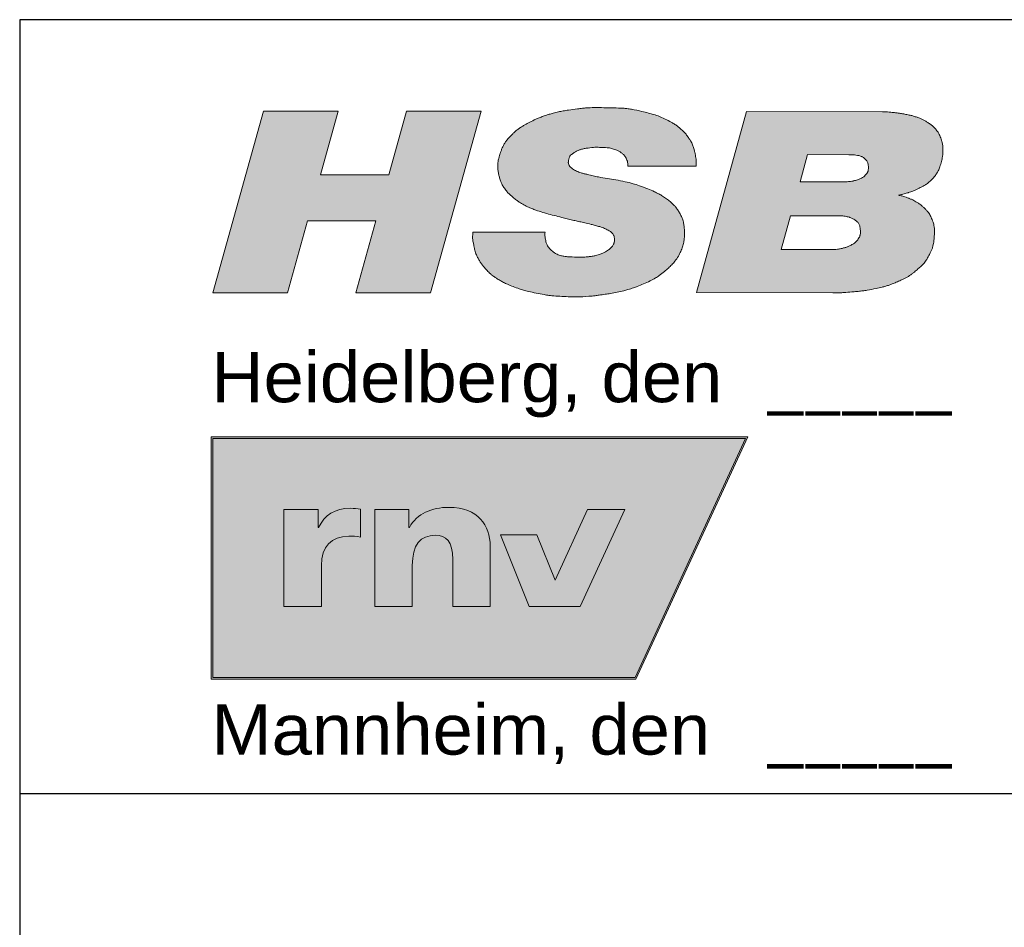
# Model space of a CAD drawing. Header units: metres. Extents: x 0 to 0.185, y 0 to 0.06.
# Tile 2 of 62: x 0 to 0.033, y 0.03 to 0.06. Entities that reach past the tile are written whole.
import ezdxf

# ---------------------------------------------------------------- set-up
doc = ezdxf.new("R2010")
doc.units = ezdxf.units.M
doc.header["$MEASUREMENT"] = 0
doc.layers.add('RAM_Logo_HSB', color=7, linetype='Continuous', lineweight=0, true_color=0x009fd6)
doc.layers.add('RAM_Logo_RNV', color=7, linetype='Continuous', lineweight=0)
doc.layers.add('RAM_Stempel_HSB_DIN_A3', color=7, linetype='Continuous', lineweight=25)
doc.styles.add('RNV_250_0 63', font='arial.ttf', dxfattribs={"height": 0.63})
doc.styles.add('Style-Arial Narrow', font='txt')

# ---------------------------------------------------------------- blocks, each defined once
blk = doc.blocks.new('RNV_Logo')
at = {"layer": 'RAM_Logo_RNV', "true_color": 0xa5a5a5}
h = blk.add_hatch(color=253, dxfattribs=at)
h.dxf.hatch_style = 1
h.paths.add_polyline_path([(0.035445, 0.016), (0, 0.016), (0, 0), (0.028061, 0)])
h.paths.add_polyline_path([(0.000098, 0.015902), (0.035291, 0.015902), (0.027998, 0.000098), (0.000098, 0.000098)], flags=16)
h.paths.add_polyline_path([(0.019104, 0.009542), (0.021519, 0.009542), (0.022719, 0.006542), (0.024847, 0.0112), (0.027332, 0.0112), (0.024368, 0.0048), (0.021, 0.0048)], flags=0)
at = {"layer": 'RAM_Logo_RNV', "true_color": 0xfefefe}
h = blk.add_hatch(color=7, dxfattribs=at)
h.dxf.hatch_style = 1
h.paths.add_polyline_path([(0.035291, 0.015902), (0.000098, 0.015902), (0.000098, 0.000098), (0.027998, 0.000098)])
h.paths.add_polyline_path([(0.019104, 0.009542), (0.021519, 0.009542), (0.022719, 0.006542), (0.024847, 0.0112), (0.027332, 0.0112), (0.024368, 0.0048), (0.021, 0.0048)], flags=16)
at = {"layer": 'RAM_Logo_RNV', "true_color": 0x021d4d}
h = blk.add_hatch(color=158, dxfattribs=at)
h.dxf.hatch_style = 2
edge = h.paths.add_edge_path()
edge.add_spline(control_points=[(0.009847, 0.011238), (0.009646, 0.011264), (0.009424, 0.011284), (0.00921, 0.011284), (0.00814, 0.011284), (0.007505, 0.010832), (0.00708, 0.010021), (0.00708, 0.010021), (0.007052, 0.010021), (0.007052, 0.010021), (0.007052, 0.010021), (0.007052, 0.011201), (0.007052, 0.011201), (0.007052, 0.011201), (0.004802, 0.011201), (0.004802, 0.011201), (0.004802, 0.011201), (0.004802, 0.0048), (0.004802, 0.0048), (0.004802, 0.0048), (0.007271, 0.0048), (0.007271, 0.0048), (0.007271, 0.0048), (0.007271, 0.007503), (0.007271, 0.007503), (0.007271, 0.008755), (0.007934, 0.009441), (0.009087, 0.009441), (0.009348, 0.009441), (0.009598, 0.009441), (0.009847, 0.009386), (0.009847, 0.009386), (0.009847, 0.011238), (0.009847, 0.011238)], knot_values=[0, 0, 0, 0, 1, 1, 1, 2, 2, 2, 3, 3, 3, 4, 4, 4, 5, 5, 5, 6, 6, 6, 7, 7, 7, 8, 8, 8, 9, 9, 9, 10, 10, 10, 11, 11, 11, 11], degree=3, periodic=0)
h = blk.add_hatch(color=158, dxfattribs=at)
h.dxf.hatch_style = 2
edge = h.paths.add_edge_path()
edge.add_spline(control_points=[(0.010812, 0.0112), (0.010812, 0.0112), (0.013061, 0.0112), (0.013061, 0.0112), (0.013061, 0.0112), (0.013061, 0.010021), (0.013061, 0.010021), (0.013061, 0.010021), (0.013089, 0.010021), (0.013089, 0.010021), (0.013583, 0.010942), (0.014571, 0.011348), (0.015696, 0.011348), (0.017644, 0.011348), (0.018426, 0.010119), (0.018426, 0.008792), (0.018426, 0.008792), (0.018426, 0.0048), (0.018426, 0.0048), (0.018426, 0.0048), (0.015957, 0.0048), (0.015957, 0.0048), (0.015957, 0.0048), (0.015957, 0.007896), (0.015957, 0.007896), (0.015957, 0.0091), (0.01549, 0.009505), (0.014818, 0.009505), (0.013803, 0.009505), (0.013281, 0.008878), (0.013281, 0.007502), (0.013281, 0.007502), (0.013281, 0.0048), (0.013281, 0.0048), (0.013281, 0.0048), (0.010812, 0.0048), (0.010812, 0.0048), (0.010812, 0.0048), (0.010812, 0.0112), (0.010812, 0.0112)], knot_values=[0, 0, 0, 0, 1, 1, 1, 2, 2, 2, 3, 3, 3, 4, 4, 4, 5, 5, 5, 6, 6, 6, 7, 7, 7, 8, 8, 8, 9, 9, 9, 10, 10, 10, 11, 11, 11, 12, 12, 12, 13, 13, 13, 13], degree=3, periodic=0)
at = {"layer": 'RAM_Logo_RNV', "true_color": 0xd27e25}
h = blk.add_hatch(color=32, dxfattribs=at)
h.dxf.hatch_style = 2
h.paths.add_polyline_path([(0.027332, 0.0112), (0.024368, 0.0048), (0.021, 0.0048), (0.019104, 0.009542), (0.021519, 0.009542), (0.022719, 0.006542), (0.024847, 0.0112)])
at = {"layer": 'RAM_Logo_RNV', "color": 253, "true_color": 0xa5a5a5}
blk.add_lwpolyline([(0, 0.016), (0, 0), (0.028061, 0), (0.035445, 0.016), (0, 0.016)], dxfattribs=at)
blk.add_lwpolyline([(0.000098, 0.015902), (0.000098, 0.000098), (0.027998, 0.000098), (0.035291, 0.015902)], close=True, dxfattribs=at)
at = {"layer": 'RAM_Logo_RNV', "color": 32, "lineweight": 0, "true_color": 0xd27e25}
blk.add_lwpolyline([(0.027332, 0.0112), (0.024368, 0.0048), (0.021, 0.0048), (0.019104, 0.009542), (0.021519, 0.009542), (0.022719, 0.006542), (0.024847, 0.0112), (0.027332, 0.0112)], dxfattribs=at)
at = {"layer": 'RAM_Logo_RNV', "color": 158, "lineweight": 0, "true_color": 0x021d4d}
for points, knots in [([(0.009847, 0.011238), (0.009646, 0.011264), (0.009424, 0.011284), (0.00921, 0.011284), (0.00814, 0.011284), (0.007505, 0.010832), (0.00708, 0.010021), (0.00708, 0.010021), (0.007052, 0.010021), (0.007052, 0.010021), (0.007052, 0.010021), (0.007052, 0.011201), (0.007052, 0.011201), (0.007052, 0.011201), (0.004802, 0.011201), (0.004802, 0.011201), (0.004802, 0.011201), (0.004802, 0.0048), (0.004802, 0.0048), (0.004802, 0.0048), (0.007271, 0.0048), (0.007271, 0.0048), (0.007271, 0.0048), (0.007271, 0.007503), (0.007271, 0.007503), (0.007271, 0.008755), (0.007934, 0.009441), (0.009087, 0.009441), (0.009348, 0.009441), (0.009598, 0.009441), (0.009847, 0.009386), (0.009847, 0.009386), (0.009847, 0.011238), (0.009847, 0.011238)], [0, 0, 0, 0, 1, 1, 1, 2, 2, 2, 3, 3, 3, 4, 4, 4, 5, 5, 5, 6, 6, 6, 7, 7, 7, 8, 8, 8, 9, 9, 9, 10, 10, 10, 11, 11, 11, 11]), ([(0.010812, 0.0112), (0.010812, 0.0112), (0.013061, 0.0112), (0.013061, 0.0112), (0.013061, 0.0112), (0.013061, 0.010021), (0.013061, 0.010021), (0.013061, 0.010021), (0.013089, 0.010021), (0.013089, 0.010021), (0.013583, 0.010942), (0.014571, 0.011348), (0.015696, 0.011348), (0.017644, 0.011348), (0.018426, 0.010119), (0.018426, 0.008792), (0.018426, 0.008792), (0.018426, 0.0048), (0.018426, 0.0048), (0.018426, 0.0048), (0.015957, 0.0048), (0.015957, 0.0048), (0.015957, 0.0048), (0.015957, 0.007896), (0.015957, 0.007896), (0.015957, 0.0091), (0.01549, 0.009505), (0.014818, 0.009505), (0.013803, 0.009505), (0.013281, 0.008878), (0.013281, 0.007502), (0.013281, 0.007502), (0.013281, 0.0048), (0.013281, 0.0048), (0.013281, 0.0048), (0.010812, 0.0048), (0.010812, 0.0048), (0.010812, 0.0048), (0.010812, 0.0112), (0.010812, 0.0112)], [0, 0, 0, 0, 1, 1, 1, 2, 2, 2, 3, 3, 3, 4, 4, 4, 5, 5, 5, 6, 6, 6, 7, 7, 7, 8, 8, 8, 9, 9, 9, 10, 10, 10, 11, 11, 11, 12, 12, 12, 13, 13, 13, 13])]:
    blk.add_open_spline(points, degree=3, knots=knots, dxfattribs=at)
blk = doc.blocks.new('hsb_logo')
at = {"layer": 'RAM_Logo_HSB'}
h = blk.add_hatch(color=256, dxfattribs=at)
h.dxf.hatch_style = 1
h.paths.add_polyline_path([(0.020779, 0.00261, 0.019837), (0.020768, 0.002842, 0.012088), (0.020749, 0.003022, 0.022825), (0.020731, 0.003116, 0.029379), (0.020701, 0.003219, 0.020083), (0.020642, 0.003365, 0.022842), (0.020563, 0.003522, 0.023209), (0.020471, 0.003668, 0.021866), (0.020372, 0.003798, 0.024117), (0.020272, 0.003907, 0.02107), (0.020144, 0.004023, 0.018466), (0.019989, 0.004143, 0.014782), (0.01981, 0.004263, 0.017185), (0.01965, 0.004356, 0.016042), (0.019453, 0.004454, 0.011112), (0.019161, 0.00458, 0.011905), (0.018795, 0.004718, 0.015597), (0.018511, 0.004808, 0.012209), (0.018164, 0.004897, 0.010583), (0.01776, 0.00498, 0.011038), (0.017376, 0.005043, -0.021348), (0.016992, 0.005105, -0.003663), (0.01676, 0.005155, -0.003359), (0.016509, 0.005213, -0.005332), (0.016364, 0.005249, -0.007066), (0.016171, 0.005302, -0.022144), (0.015938, 0.005408, -0.035121), (0.015841, 0.005467, -0.049124), (0.015732, 0.005566, -0.186092), (0.015661, 0.005734, -0.104029), (0.015706, 0.005974, -0.095839), (0.015799, 0.006094, -0.04356), (0.015912, 0.006177, -0.02837), (0.016097, 0.006276, -0.031778), (0.016283, 0.006334, -0.019361), (0.016447, 0.006367, -0.019147), (0.016777, 0.006407, -0.031692), (0.016979, 0.006411, -0.000034), (0.017077, 0.006406, 0.000035), (0.017173, 0.006402, 0.000078), (0.017301, 0.006396, -0.000174), (0.017469, 0.006389, -0.034553), (0.017749, 0.0063, -0.024877), (0.017946, 0.006203, -0.069824), (0.018144, 0.006041, -0.038578), (0.018264, 0.005802, -0.072227), (0.018278, 0.005577), (0.021289, 0.005577, 0.023199), (0.021299, 0.005778, 0.041836), (0.021289, 0.005889, 0.003577), (0.021248, 0.006125, 0.024687), (0.021225, 0.006223, 0.019471), (0.021173, 0.006406, 0.022105), (0.021117, 0.006558, 0.040522), (0.021061, 0.006665, 0.005324), (0.020975, 0.006799, 0.006378), (0.020874, 0.006948, 0.012992), (0.020821, 0.007019, 0.032885), (0.020771, 0.007075, 0.013304), (0.020634, 0.007203, 0.013003), (0.020512, 0.007305, 0.013561), (0.020391, 0.007396, 0.024403), (0.02025, 0.007487, 0.014626), (0.020003, 0.007619, 0.018177), (0.019679, 0.007766, 0.022907), (0.019413, 0.007861, 0.01017), (0.019197, 0.007922, 0.007542), (0.018904, 0.007995, 0.010094), (0.018451, 0.00809, 0.021706), (0.018238, 0.00812, 0.012685), (0.018081, 0.008132, 0.004797), (0.017667, 0.008148, 0.007415), (0.016794, 0.008161, 0.019319), (0.01646, 0.008148, 0.00583), (0.016281, 0.008132, 0.004826), (0.016065, 0.008108, 0.006406), (0.015666, 0.008055, 0.010783), (0.01543, 0.008015, 0.009819), (0.015222, 0.007971, 0.008677), (0.014988, 0.007913, 0.0058), (0.014818, 0.007865, 0.005945), (0.014653, 0.007814, 0.011922), (0.014458, 0.007747, 0.013833), (0.014294, 0.00768, 0.012674), (0.014157, 0.007616, 0.006789), (0.013907, 0.007487, 0.007722), (0.013694, 0.007369, 0.012102), (0.013561, 0.007288, 0.020585), (0.013439, 0.007203, 0.017116), (0.013301, 0.00709, 0.021227), (0.013159, 0.006954, 0.027313), (0.012968, 0.006744, 0.039526), (0.012835, 0.006551, 0.042067), (0.012711, 0.006288, 0.030616), (0.012648, 0.006118, 0.013033), (0.012596, 0.005925, 0.023017), (0.012567, 0.005775, 0.044297), (0.012549, 0.005575, 0.038667), (0.012562, 0.005386, 0.013509), (0.012589, 0.005241, 0.017021), (0.012623, 0.005099, 0.014904), (0.012673, 0.00494, 0.032705), (0.012734, 0.004795, 0.029554), (0.012821, 0.004645, 0.024006), (0.012936, 0.004487, 0.042149), (0.013093, 0.004322, 0.029183), (0.013244, 0.004185, 0.013409), (0.013371, 0.004084, 0.022523), (0.013478, 0.004009, 0.030158), (0.013756, 0.003843, 0.021981), (0.013966, 0.003745, 0.008042), (0.014141, 0.003676, 0.008472), (0.01431, 0.003616, 0.004886), (0.014607, 0.003518, 0.014545), (0.014708, 0.00349, 0.001336), (0.015038, 0.003407, -0.000568), (0.015368, 0.003324, -0.000186), (0.015607, 0.003264, 0.001454), (0.015845, 0.003204, 0.012287), (0.016057, 0.003157, -0.004005), (0.016269, 0.003109, -0.00161), (0.016383, 0.003082, -0.000651), (0.016666, 0.003015, -0.005231), (0.01685, 0.002968, -0.00627), (0.017098, 0.002899, -0.025588), (0.01737, 0.002783, -0.033215), (0.017548, 0.002667, -0.114831), (0.01766, 0.002537, -0.113692), (0.017699, 0.002271, -0.036107), (0.017664, 0.002167, -0.037058), (0.017623, 0.00209, -0.039014), (0.017547, 0.001989, -0.03379), (0.017391, 0.001867, -0.031968), (0.017218, 0.001763, -0.038079), (0.017062, 0.001698, -0.019232), (0.016876, 0.001644, -0.021799), (0.016708, 0.00161, -0.010864), (0.016499, 0.001582, -0.020081), (0.01621, 0.00157, -0.010411), (0.015835, 0.001578, -0.00641), (0.015605, 0.001591, -0.03088), (0.01547, 0.001609, -0.022169), (0.015264, 0.00166, -0.068181), (0.015081, 0.001741, -0.034767), (0.014923, 0.001865, -0.047851), (0.01478, 0.002021, -0.070421), (0.014684, 0.002214, -0.021671), (0.014633, 0.002503, -0.027549), (0.014638, 0.002673), (0.011462, 0.002673, 0.034428), (0.011446, 0.002436, 0.050128), (0.011462, 0.002273, 0.000081), (0.011496, 0.00211, 0.004127), (0.011516, 0.002016, 0.029657), (0.011568, 0.001803, 0.043793), (0.011612, 0.001674, 0.016792), (0.011684, 0.001523, 0.018538), (0.011762, 0.001385, 0.030434), (0.011897, 0.001191, 0.020735), (0.012052, 0.001014, 0.014463), (0.012194, 0.000872, 0.028499), (0.012335, 0.000753, 0.01487), (0.012493, 0.000642, 0.013446), (0.012652, 0.000543, 0.014105), (0.012808, 0.000458, 0.015104), (0.012978, 0.000377, 0.010419), (0.01323, 0.000274, 0.00957), (0.0135, 0.000175, 0.01424), (0.013685, 0.000117, 0.011419), (0.013901, 0.000062, 0.007147), (0.014249, -0.000014, 0.006148), (0.01459, -0.000079, 0.009592), (0.014809, -0.000114, 0.012864), (0.014942, -0.000129, 0.005054), (0.01528, -0.000155, 0.01646), (0.016028, -0.000179, 0.022837), (0.016568, -0.000155, 0.003955), (0.016847, -0.000127, 0.006576), (0.017015, -0.000106, 0.004113), (0.017283, -0.000068, 0.004672), (0.017519, -0.00003, 0.010066), (0.017813, 0.000026, 0.01022), (0.0181, 0.000093, 0.009583), (0.01829, 0.000145, 0.007669), (0.018525, 0.000219, 0.010834), (0.018701, 0.000281, 0.006917), (0.018974, 0.000389, 0.018958), (0.019266, 0.000522, 0.022615), (0.019502, 0.000654, 0.01869), (0.019667, 0.000766, 0.012771), (0.019899, 0.000944, 0.012945), (0.02007, 0.00109, 0.014147), (0.020219, 0.001233, 0.033589), (0.020358, 0.001393, 0.026441), (0.020509, 0.001617, 0.028588), (0.020617, 0.001823, 0.030589), (0.020695, 0.002026, 0.024746), (0.020748, 0.002231, 0.031425), (0.020771, 0.002396, 0.021514)])
h.paths.add_polyline_path([(0.031777, 0.002413, 0.011361), (0.031788, 0.002605, 0.014654), (0.031789, 0.002754, 0.024654), (0.031778, 0.002903, 0.039486), (0.031749, 0.003047, 0.035621), (0.031662, 0.003286, 0.022853), (0.031605, 0.003405, 0.029613), (0.031543, 0.003507, 0.037196), (0.031409, 0.003671, 0.027949), (0.031287, 0.003787, 0.032335), (0.031073, 0.00395, 0.024458), (0.030925, 0.004042, 0.026078), (0.030756, 0.004126, 0.026483), (0.030655, 0.004169, 0.003549), (0.030434, 0.004248, 0.028875), (0.030357, 0.00427, 0.014531), (0.030201, 0.0043, 0.009355), (0.030336, 0.004326, 0.019599), (0.030399, 0.004342, 0.001892), (0.030601, 0.004402, 0.007542), (0.030651, 0.004418, 0.011106), (0.030833, 0.004483, 0.013884), (0.030975, 0.004543, 0.017406), (0.031157, 0.004632, 0.016649), (0.031338, 0.004729, 0.008869), (0.031441, 0.004792, 0.03292), (0.031529, 0.004856, 0.020267), (0.031661, 0.004975, 0.028454), (0.031781, 0.005107, 0.030027), (0.03188, 0.005245, 0.018579), (0.031957, 0.005378, 0.037318), (0.032003, 0.005481, 0.013363), (0.032065, 0.005674, 0.011489), (0.032124, 0.005893, 0.023542), (0.032145, 0.006002, 0.021653), (0.032155, 0.006106, 0.021396), (0.032165, 0.006332, 0.019008), (0.032161, 0.006433, 0.040522), (0.032139, 0.00658, 0.021029), (0.032084, 0.006773, 0.011798), (0.032048, 0.006873, 0.015885), (0.032001, 0.006983, 0.026572), (0.031968, 0.007047, 0.024142), (0.031934, 0.007097, 0.013617), (0.031868, 0.007181, 0.015058), (0.031767, 0.007297, 0.030975), (0.03171, 0.00735, 0.031578), (0.031533, 0.007481, 0.038443), (0.031362, 0.007584, 0.02694), (0.031177, 0.007675, 0.013992), (0.031027, 0.007734, 0.014818), (0.030866, 0.007787, 0.016787), (0.030722, 0.007824, 0.008622), (0.03053, 0.007864, 0.008881), (0.030342, 0.007896, 0.003277), (0.030147, 0.007924, 0.004366), (0.03, 0.007943, 0.00613), (0.029932, 0.007951, 0.001503), (0.029656, 0.007976, 0.015575), (0.029619, 0.007978, 0.007498), (0.029456, 0.00798), (0.023508, 0.007991), (0.021313, 0.000014), (0.027311, 0.000004, 0.008962), (0.027621, 0.000002, 0.015884), (0.027796, 0.000009, 0.000324), (0.028145, 0.000036, 0.002743), (0.028186, 0.000039, 0.003566), (0.028436, 0.000063, 0.004462), (0.028635, 0.000085, 0.013856), (0.028825, 0.000113, 0.006725), (0.029216, 0.000187, 0.008231), (0.029481, 0.000246, 0.013213), (0.029645, 0.00029, 0.01681), (0.029799, 0.000341, 0.009861), (0.030055, 0.000442, 0.009335), (0.030264, 0.000533, 0.009437), (0.030467, 0.000631, 0.017991), (0.030696, 0.000758, 0.03368), (0.030811, 0.000838, 0.007801), (0.030904, 0.000914, 0.004501), (0.031061, 0.001051, 0.00327), (0.031205, 0.00118, 0.007459), (0.031267, 0.001238, 0.04513), (0.03137, 0.001357, 0.022086), (0.031447, 0.001474, 0.007716), (0.031527, 0.001615, 0.008817), (0.031603, 0.001759, 0.010976), (0.03166, 0.001876, 0.027377), (0.031707, 0.001998, 0.044765), (0.031754, 0.002198, 0.013827)])
h.paths.add_polyline_path([(0.028481, 0.002455, -0.029449), (0.028436, 0.002378, -0.027902), (0.028379, 0.002303, -0.043898), (0.028262, 0.002187, -0.023316), (0.028156, 0.002121, -0.015756), (0.02808, 0.002081, -0.012037), (0.027943, 0.00202, -0.018113), (0.027854, 0.001993, -0.00584), (0.027723, 0.001959, -0.007355), (0.027536, 0.001917, -0.000921), (0.027331, 0.001906, -0.004716), (0.027163, 0.001901), (0.025044, 0.001905), (0.025455, 0.003396), (0.027574, 0.003392, -0.024146), (0.027747, 0.003388, -0.036825), (0.027859, 0.003371, -0.005715), (0.028046, 0.003327, -0.028152), (0.028142, 0.003289, -0.01765), (0.028236, 0.003241, -0.024067), (0.028316, 0.003192, -0.039698), (0.028397, 0.003124, -0.084734), (0.028459, 0.003041, -0.032873), (0.028487, 0.002977, -0.033123), (0.028505, 0.002911, -0.012817), (0.028513, 0.002868, -0.007965), (0.028523, 0.002799, -0.03114), (0.028532, 0.002658, -0.066477), (0.028516, 0.00254, -0.038153)], flags=16)
h.paths.add_polyline_path([(0.028622, 0.005077, -0.031848), (0.028542, 0.005036, -0.011993), (0.02845, 0.005, -0.012532), (0.028361, 0.004969, -0.00842), (0.02827, 0.004942, -0.016634), (0.028205, 0.004925, -0.002387), (0.027999, 0.0049, -0.021775), (0.027878, 0.004891, -0.01409), (0.027691, 0.004891), (0.025867, 0.004894), (0.026195, 0.006088), (0.027981, 0.006085, -0.013955), (0.028165, 0.006081, -0.0168), (0.028261, 0.006073, -0.001673), (0.028389, 0.006057, -0.05437), (0.028529, 0.006025, -0.049), (0.028606, 0.00599, -0.030323), (0.028681, 0.00594, -0.020609), (0.02875, 0.005879, -0.057055), (0.028828, 0.005786, -0.048388), (0.028858, 0.005706, -0.025966), (0.028871, 0.005645, -0.017094), (0.028884, 0.00554, -0.017403), (0.028876, 0.005432, -0.042647), (0.028855, 0.005323, -0.022448), (0.028773, 0.005218, -0.012833), (0.028702, 0.005141, -0.069044)], flags=16)
h.paths.add_polyline_path([(0.011824, 0.008), (0.008538, 0.008), (0.007757, 0.005203), (0.004739, 0.005203), (0.00552, 0.008), (0.002233, 0.008), (0, 0), (0.003286, 0), (0.004171, 0.003171), (0.007189, 0.003171), (0.006304, 0), (0.009591, 0)])
blk.add_lwpolyline([(0.006304, 0), (0.009591, 0), (0.011824, 0.008), (0.008538, 0.008), (0.007757, 0.005203), (0.004739, 0.005203), (0.00552, 0.008), (0.002233, 0.008), (0, 0), (0.003286, 0), (0.004171, 0.003171), (0.007189, 0.003171)], close=True, dxfattribs=at)
for points in [[(0.014638, 0.002673, 0.020997), (0.014632, 0.002543, 0.035849), (0.014638, 0.002467, 0.016533), (0.014677, 0.002247, 0.043852), (0.014702, 0.002166, 0.034995), (0.014749, 0.00207, 0.03914), (0.014803, 0.001991, 0.02449), (0.014876, 0.00191, 0.023229), (0.01496, 0.001832, 0.02126), (0.015058, 0.001757, 0.032848), (0.015125, 0.001715, 0.031459), (0.01521, 0.001678, 0.02537), (0.01532, 0.001643, 0.016102), (0.01547, 0.001609, 0.023742), (0.015574, 0.001594, 0.008807), (0.015665, 0.001587, 0.004737), (0.015835, 0.001578, 0.010411), (0.01621, 0.00157, 0.016466), (0.016447, 0.001578, 0.014128), (0.016545, 0.001587, 0.008465), (0.016708, 0.00161, 0.021799), (0.016876, 0.001644, 0.019232), (0.017062, 0.001698, 0.038079), (0.017218, 0.001763, 0.031968), (0.017391, 0.001867, 0.027139), (0.017518, 0.001964, 0.049695), (0.017578, 0.002027, 0.02404), (0.017623, 0.00209, 0.028176), (0.017655, 0.002148, 0.020818), (0.01767, 0.002182, 0.015953), (0.017686, 0.002228, 0.076993), (0.017701, 0.00232, 0.054894), (0.017686, 0.002451, 0.035453), (0.017665, 0.002523, 0.054059), (0.017642, 0.002568, 0.05436), (0.01759, 0.002631, 0.043768), (0.017512, 0.002696, 0.017666), (0.017416, 0.002756, 0.021735), (0.017335, 0.0028, 0.016367), (0.017161, 0.002875, 0.025283), (0.017045, 0.002915, 0.00493), (0.01685, 0.002968, 0.005231), (0.016666, 0.003015, 0.000651), (0.016383, 0.003082, 0.00161), (0.016269, 0.003109, 0.004005), (0.016057, 0.003157, -0.012287), (0.015845, 0.003204, -0.001454), (0.015607, 0.003264, 0.000186), (0.015368, 0.003324, 0.000568), (0.015038, 0.003407, -0.001336), (0.014708, 0.00349, -0.014545), (0.014607, 0.003518, -0.004886), (0.01431, 0.003616, -0.008472), (0.014141, 0.003676, -0.008042), (0.013966, 0.003745, -0.021981), (0.013756, 0.003843, -0.021763), (0.013554, 0.00396, -0.007174), (0.013433, 0.004039, -0.013307), (0.013371, 0.004084, -0.007471), (0.013299, 0.00414, -0.005979), (0.013212, 0.004212, -0.011644), (0.013151, 0.004266, -0.006331), (0.013043, 0.004369, -0.029515), (0.012936, 0.004487, -0.024006), (0.012821, 0.004645, -0.029554), (0.012734, 0.004795, -0.032705), (0.012673, 0.00494, -0.014904), (0.012623, 0.005099, -0.017021), (0.012589, 0.005241, -0.00864), (0.012571, 0.005333, -0.010231), (0.012559, 0.005412, -0.033292), (0.012549, 0.005575, -0.034738), (0.01256, 0.005732, -0.01053), (0.012578, 0.00584, -0.013132), (0.012596, 0.005925, -0.008375), (0.012628, 0.006049, -0.010269), (0.012658, 0.00615, -0.013944), (0.012686, 0.006228, -0.008257), (0.012738, 0.006357, -0.022362), (0.012805, 0.006497, -0.023414), (0.01288, 0.006624, -0.025059), (0.012968, 0.006744, -0.018945), (0.013098, 0.006892, -0.009739), (0.013212, 0.007008, -0.01306), (0.013301, 0.00709, -0.017116), (0.013439, 0.007203, -0.020585), (0.013561, 0.007288, -0.012102), (0.013694, 0.007369, -0.007722), (0.013907, 0.007487, -0.006789), (0.014157, 0.007616, -0.012674), (0.014294, 0.00768, -0.013833), (0.014458, 0.007747, -0.011922), (0.014653, 0.007814, -0.005945), (0.014818, 0.007865, -0.0058), (0.014988, 0.007913, -0.008677), (0.015222, 0.007971, -0.009819), (0.01543, 0.008015, -0.010783), (0.015666, 0.008055, -0.006406), (0.016065, 0.008108, -0.004826), (0.016281, 0.008132, -0.00583), (0.01646, 0.008148, -0.019319), (0.016794, 0.008161, -0.007415), (0.017667, 0.008148, -0.004797), (0.018081, 0.008132, -0.012685), (0.018238, 0.00812, -0.021706), (0.018451, 0.00809, -0.010094), (0.018904, 0.007995, -0.007542), (0.019197, 0.007922, -0.01017), (0.019413, 0.007861, -0.022907), (0.019679, 0.007766, -0.018177), (0.020003, 0.007619, -0.014626), (0.02025, 0.007487, -0.024403), (0.020391, 0.007396, -0.013561), (0.020512, 0.007305, -0.013003), (0.020634, 0.007203, -0.013304), (0.020771, 0.007075, -0.032885), (0.020821, 0.007019, -0.012992), (0.020874, 0.006948, -0.006378), (0.020975, 0.006799, -0.003859), (0.021038, 0.006702, -0.007281), (0.02107, 0.00665, -0.034685), (0.021117, 0.006558, -0.022105), (0.021173, 0.006406, -0.010382), (0.021203, 0.006309, -0.008042), (0.021235, 0.006183, -0.01444), (0.021248, 0.006125, -0.003577), (0.021289, 0.005889, -0.041836), (0.021299, 0.005778, -0.023199), (0.021289, 0.005577), (0.018278, 0.005577, 0.051692), (0.018275, 0.005739, 0.073015), (0.018244, 0.00585, 0.026141), (0.018161, 0.006011, 0.065905), (0.018117, 0.006069, 0.035811), (0.018018, 0.006155, 0.038105), (0.017914, 0.006221, 0.014925), (0.017795, 0.006279, 0.019041), (0.0177, 0.006319, 0.023125), (0.017512, 0.006378, 0.054052), (0.017429, 0.006391, 0.000133), (0.017301, 0.006396, -0.000078), (0.017173, 0.006402, -0.000035), (0.017076, 0.006406, 0.000034), (0.016979, 0.006411, 0.031692), (0.016777, 0.006407, 0.019147), (0.016447, 0.006367, 0.019361), (0.016283, 0.006334, 0.022921), (0.016148, 0.006295, 0.033112), (0.016052, 0.006255, 0.0216), (0.015912, 0.006177, 0.04356), (0.015799, 0.006094, 0.061924), (0.015733, 0.006021, 0.067816), (0.015693, 0.005942, 0.050271), (0.015666, 0.005826, 0.032666), (0.015661, 0.005748, 0.047071), (0.015666, 0.005693, 0.083948), (0.015696, 0.005614, 0.072109), (0.015757, 0.005536, 0.0364), (0.015841, 0.005467, 0.035121), (0.015938, 0.005408, 0.017291), (0.016119, 0.005323, 0.032504), (0.01622, 0.005288, 0.005287), (0.016364, 0.005249, 0.005332), (0.016509, 0.005213, 0.003359), (0.01676, 0.005155, 0.003663), (0.016992, 0.005105, 0.021348), (0.017376, 0.005043, -0.011038), (0.01776, 0.00498, -0.010583), (0.018164, 0.004897, -0.012209), (0.018511, 0.004808, -0.015597), (0.018795, 0.004718, -0.011905), (0.019161, 0.00458, -0.011112), (0.019453, 0.004454, -0.016042), (0.01965, 0.004356, -0.017185), (0.01981, 0.004263, -0.014782), (0.019989, 0.004143, -0.018466), (0.020144, 0.004023, -0.02107), (0.020272, 0.003907, -0.024117), (0.020372, 0.003798, -0.021866), (0.020471, 0.003668, -0.023209), (0.020563, 0.003522, -0.022842), (0.020642, 0.003365, -0.020083), (0.020701, 0.003219, -0.029379), (0.020731, 0.003116, -0.022825), (0.020749, 0.003022, -0.012088), (0.020768, 0.002842, -0.019837), (0.020779, 0.00261, -0.021514), (0.020771, 0.002396, -0.031425), (0.020748, 0.002231, -0.024746), (0.020695, 0.002026, -0.030589), (0.020617, 0.001823, -0.028588), (0.020509, 0.001617, -0.026441), (0.020358, 0.001393, -0.033589), (0.020219, 0.001233, -0.014147), (0.02007, 0.00109, -0.012945), (0.019899, 0.000944, -0.012771), (0.019667, 0.000766, -0.01869), (0.019502, 0.000654, -0.022615), (0.019266, 0.000522, -0.018958), (0.018974, 0.000389, -0.006917), (0.018701, 0.000281, -0.010834), (0.018525, 0.000219, -0.007669), (0.01829, 0.000145, -0.009583), (0.0181, 0.000093, -0.01022), (0.017813, 0.000026, -0.010066), (0.017519, -0.00003, -0.004672), (0.017283, -0.000068, -0.004113), (0.017015, -0.000106, -0.006576), (0.016847, -0.000127, -0.003955), (0.016568, -0.000155, -0.022837), (0.016028, -0.000179, -0.01646), (0.01528, -0.000155, -0.005054), (0.014942, -0.000129, -0.012864), (0.014809, -0.000114, -0.009592), (0.01459, -0.000079, -0.006148), (0.014249, -0.000014, -0.007147), (0.013901, 0.000062, -0.011419), (0.013685, 0.000117, -0.01424), (0.0135, 0.000175, -0.00957), (0.01323, 0.000274, -0.010419), (0.012978, 0.000377, -0.015104), (0.012808, 0.000458, -0.014105), (0.012652, 0.000543, -0.013446), (0.012493, 0.000642, -0.010092), (0.012385, 0.000716, -0.012094), (0.012298, 0.000782, -0.021174), (0.012194, 0.000872, -0.014463), (0.012052, 0.001014, -0.014922), (0.011939, 0.00114, -0.016753), (0.011846, 0.001259, -0.019483), (0.011762, 0.001385, -0.018538), (0.011684, 0.001523, -0.016792), (0.011612, 0.001674, -0.030061), (0.011579, 0.001762, -0.008944), (0.011545, 0.001884, -0.01238), (0.011524, 0.001973, -0.000158), (0.011513, 0.002027, -0.000127), (0.011499, 0.002093, -0.000759), (0.011496, 0.00211, -0.000081), (0.011462, 0.002273, -0.050128), (0.011446, 0.002436, -0.034428), (0.011462, 0.002673)], [(0.021313, 0.000014), (0.027311, 0.000004, 0.008962), (0.027621, 0.000002, 0.015884), (0.027796, 0.000009, 0.000324), (0.028145, 0.000036, 0.002743), (0.028186, 0.000039, 0.003566), (0.028436, 0.000063, 0.004462), (0.028635, 0.000085, 0.013856), (0.028825, 0.000113, 0.006725), (0.029216, 0.000187, 0.008231), (0.029481, 0.000246, 0.013213), (0.029645, 0.00029, 0.01681), (0.029799, 0.000341, 0.009861), (0.030055, 0.000442, 0.009335), (0.030264, 0.000533, 0.009437), (0.030467, 0.000631, 0.017991), (0.030696, 0.000758, 0.03368), (0.030811, 0.000838, 0.007801), (0.030904, 0.000914, 0.004501), (0.031061, 0.001051, 0.00327), (0.031205, 0.00118, 0.007459), (0.031267, 0.001238, 0.028064), (0.031333, 0.00131, 0.025029), (0.031399, 0.001398, 0.014082), (0.031447, 0.001474, 0.007716), (0.031527, 0.001615, 0.008817), (0.031603, 0.001759, 0.010976), (0.03166, 0.001876, 0.027377), (0.031707, 0.001998, 0.027874), (0.03174, 0.002122, 0.019029), (0.031758, 0.002232, 0.011653), (0.031777, 0.002413, 0.011361), (0.031788, 0.002605, 0.014654), (0.031789, 0.002754, 0.024654), (0.031778, 0.002903, 0.0315), (0.031757, 0.003018, 0.018309), (0.031728, 0.003118, 0.016286), (0.031687, 0.003227, 0.011372), (0.031643, 0.003329, 0.014776), (0.031605, 0.003405, 0.02415), (0.031555, 0.003488, 0.021091), (0.03149, 0.003578, 0.021548), (0.031409, 0.003671, 0.020953), (0.031318, 0.003759, 0.012209), (0.031227, 0.003837, 0.01329), (0.031139, 0.003904, 0.013503), (0.031025, 0.003983, 0.016225), (0.030925, 0.004042, 0.014324), (0.030833, 0.00409, 0.010907), (0.030709, 0.004147, 0.014168), (0.030655, 0.004169, 0.003549), (0.030434, 0.004248, 0.028875), (0.030357, 0.00427, 0.014531), (0.030201, 0.0043, 0.009355), (0.030336, 0.004326, 0.019599), (0.030399, 0.004342, 0.001892), (0.030601, 0.004402, 0.007542), (0.030651, 0.004418, 0.011106), (0.030833, 0.004483, 0.013884), (0.030975, 0.004543, 0.010041), (0.031081, 0.004593, 0.006679), (0.031238, 0.004674, 0.009316), (0.031338, 0.004729, 0.008869), (0.031441, 0.004792, 0.03292), (0.031529, 0.004856, 0.020267), (0.031661, 0.004975, 0.028454), (0.031781, 0.005107, 0.030027), (0.03188, 0.005245, 0.018579), (0.031957, 0.005378, 0.030861), (0.031995, 0.005463, 0.011377), (0.032027, 0.005552, 0.008416), (0.032065, 0.005674, 0.011489), (0.032124, 0.005893, 0.023542), (0.032145, 0.006002, 0.01433), (0.032153, 0.006071, 0.008319), (0.032161, 0.006189, 0.013496), (0.032165, 0.006332, 0.019008), (0.032161, 0.006433, 0.028349), (0.032147, 0.006536, 0.021693), (0.032116, 0.006669, 0.011465), (0.032084, 0.006773, 0.011798), (0.032048, 0.006873, 0.015885), (0.032001, 0.006983, 0.026572), (0.031968, 0.007047, 0.024142), (0.031934, 0.007097, 0.013617), (0.031868, 0.007181, 0.015058), (0.031767, 0.007297, 0.030429), (0.031712, 0.00735, 0.010316), (0.031657, 0.007393, 0.010141), (0.031601, 0.007435, 0.005808), (0.031534, 0.007481, 0.006684), (0.031475, 0.00752, 0.014889), (0.031408, 0.00756, 0.009036), (0.031296, 0.00762, 0.017135), (0.031177, 0.007675, 0.013992), (0.031027, 0.007734, 0.014818), (0.030866, 0.007787, 0.016787), (0.030722, 0.007824, 0.008622), (0.03053, 0.007864, 0.008881), (0.030342, 0.007896, 0.003277), (0.030147, 0.007924, 0.004366), (0.03, 0.007943, 0.00613), (0.029932, 0.007951, 0.001503), (0.029656, 0.007976, 0.015575), (0.029619, 0.007978, 0.005173), (0.029507, 0.00798), (0.023508, 0.007991)], [(0.026195, 0.006088), (0.02802, 0.006085, -0.011024), (0.028165, 0.006081, -0.0168), (0.028261, 0.006073, -0.001833), (0.028401, 0.006055, -0.010489), (0.028426, 0.006052, -0.029237), (0.028501, 0.006034, -0.033291), (0.028565, 0.006011, -0.026757), (0.028606, 0.00599, -0.020496), (0.028658, 0.005957, -0.022768), (0.028697, 0.005927, -0.015948), (0.02875, 0.005879, -0.043077), (0.028811, 0.005811, -0.063894), (0.028841, 0.005757, -0.030139), (0.028858, 0.005706, -0.025966), (0.028871, 0.005645, -0.010867), (0.02888, 0.005578, -0.019999), (0.028883, 0.005542, -0.023157), (0.028882, 0.005505, -0.011743), (0.028876, 0.005432, -0.028659), (0.028864, 0.005359, -0.05789), (0.028852, 0.005324, -0.04802), (0.028834, 0.005295, -0.016503), (0.028773, 0.005218, -0.01197), (0.028708, 0.005146, -0.026062), (0.028675, 0.005115, -0.043771), (0.028622, 0.005077, -0.031848), (0.028542, 0.005036, -0.011993), (0.02845, 0.005, -0.012532), (0.028361, 0.004969, -0.00842), (0.02827, 0.004942, -0.014081), (0.028215, 0.004928, -0.023137), (0.028196, 0.004924, -0.002281), (0.027999, 0.0049, -0.021775), (0.027878, 0.004891, -0.01409), (0.027691, 0.004891), (0.025867, 0.004894)], [(0.025455, 0.003396), (0.027574, 0.003392, -0.024146), (0.027747, 0.003388, -0.036825), (0.027859, 0.003371, -0.005239), (0.028031, 0.003331, -0.025753), (0.028065, 0.00332, -0.022673), (0.028142, 0.003289, -0.01765), (0.028236, 0.003241, -0.024067), (0.028316, 0.003192, -0.029012), (0.028377, 0.003144, -0.044747), (0.028425, 0.003093, -0.050561), (0.028459, 0.003041, -0.032873), (0.028487, 0.002977, -0.033123), (0.028505, 0.002911, -0.012817), (0.028513, 0.002868, -0.007965), (0.028523, 0.002799, -0.03114), (0.028532, 0.002658, -0.049823), (0.028523, 0.002569, -0.038983), (0.028509, 0.002519, -0.02892), (0.028481, 0.002455, -0.029449), (0.028436, 0.002378, -0.027902), (0.028379, 0.002303, -0.031539), (0.028297, 0.002217, -0.043346), (0.028229, 0.002164, -0.015872), (0.028156, 0.002121, -0.015756), (0.02808, 0.002081, -0.010088), (0.027965, 0.002029, -0.023651), (0.027915, 0.002011, -0.012402), (0.027854, 0.001993, -0.00584), (0.027723, 0.001959, -0.006344), (0.027562, 0.001923, -0.027394), (0.027524, 0.001917, -0.010974), (0.027515, 0.001916, -0.00067), (0.027365, 0.001908, -0.00558), (0.027287, 0.001904, -0.0035), (0.027163, 0.001901), (0.025044, 0.001905)]]:
    blk.add_lwpolyline(points, format="xyb", close=True, dxfattribs=at)

msp = doc.modelspace()

# ---------------------------------------------------------------- linework, layer by layer
at = {"layer": 'RAM_Stempel_HSB_DIN_A3'}
msp.add_line((0, 0.034425), (0.185, 0.034425), dxfattribs=at)
at = {"layer": 'RAM_Stempel_HSB_DIN_A3', "flags": 128}
msp.add_lwpolyline([(0, 0), (0.185, 0), (0.185, 0.06), (0, 0.06), (0, 0)], close=True, dxfattribs=at)

# ---------------------------------------------------------------- block references
at = {"layer": 'RAM_Logo_HSB', "xscale": 0.7499999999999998, "yscale": 0.7499999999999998, "zscale": 0.7499999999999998}
msp.add_blockref('hsb_logo', (0.00638, 0.050973), dxfattribs=at)
at = {"layer": 'RAM_Logo_RNV', "xscale": 0.5, "yscale": 0.5, "zscale": 0.5}
msp.add_blockref('RNV_Logo', (0.006331, 0.038207), dxfattribs=at)

# ---------------------------------------------------------------- texts
at = {"layer": 'RAM_Stempel_HSB_DIN_A3', "style": 'RNV_250_0 63', "width": 1.027778}
for s, p in [('Heidelberg, den', (0.00633, 0.047355)), ('Mannheim, den', (0.006331, 0.035707))]:
    msp.add_text(s, height=0.00166548, rotation=0.0089, dxfattribs=at).set_placement(p)
at = {"layer": 'RAM_Stempel_HSB_DIN_A3', "style": 'Style-Arial Narrow', "width": 1.167952}
for p in [(0.024722, 0.047377), (0.024722, 0.035719)]:
    msp.add_text('_____', height=0.0016282, dxfattribs=at).set_placement(p)

doc.saveas('drawing.dxf')
